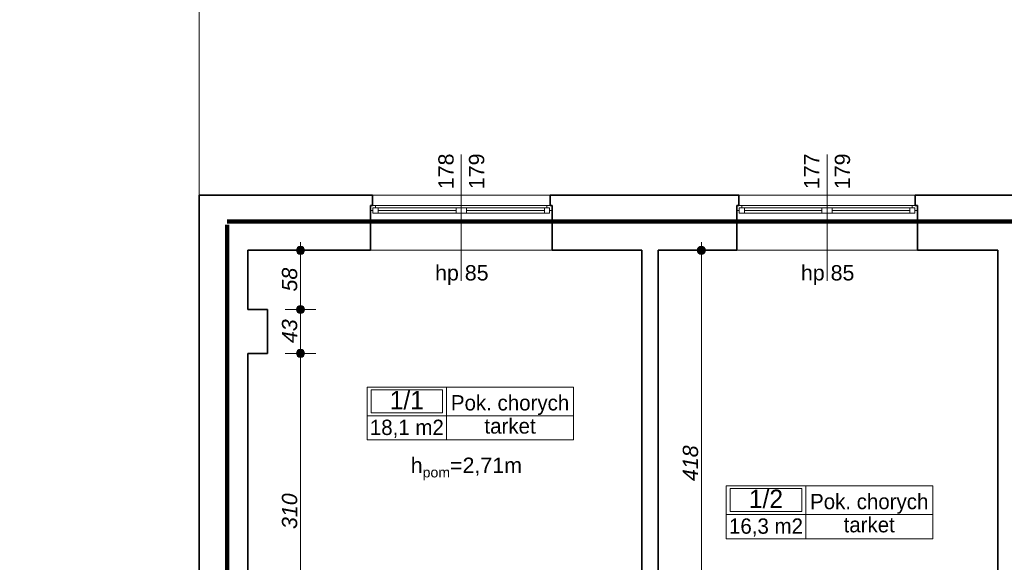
# Model space of a CAD drawing. Header units: millimetres. Extents: x -50073 to 84772, y -78870 to -35317.
# Tile 47 of 125: x 407 to 10057, y -54697 to -49382. Entities that reach past the tile are written whole.
import ezdxf
from ezdxf.enums import TextEntityAlignment as Align

# ---------------------------------------------------------------- set-up
doc = ezdxf.new("R2010")
doc.units = ezdxf.units.MM
doc.header["$MEASUREMENT"] = 0
for name, color, linetype, lineweight in [('0_Nr_pióra__3', 7, 'Continuous', 20), ('Konstrukcja - Stropy_Nr_pióra__1', 7, 'Continuous', 0), ('Konstrukcja - Ściany zew_Nr_pióra__6', 7, 'Continuous', 35), ('Metryczki pomieszczeń ArchiCADa_Nr_pióra__1', 7, 'Continuous', 0), ('Okna ArchiCADa_Nr_pióra__1', 7, 'Continuous', 0), ('Wymiarowanie - Ogólne_Nr_pióra__82', 114, 'Continuous', 13), ('Znaczniki okien ArchiCADa_Nr_pióra__1', 7, 'Continuous', 0), ('Znaczniki okien ArchiCADa_Nr_pióra__7', 7, 'Continuous', 70)]:
    doc.layers.add(name, color=color, linetype=linetype, lineweight=lineweight)
doc.layers.add('Elementy modelu - Strefy', color=7, linetype='Continuous')
doc.layers.add('Wymiarowanie - Ogólne', color=7, linetype='Continuous')
doc.styles.add('GENERATED_STYLE_1', font='txt')
doc.styles.add('GENERATED_STYLE_2', font='txt')
doc.styles.add('GENERATED_STYLE_3', font='txt')
doc.styles.add('GENERATED_STYLE_4', font='txt')
doc.dimstyles.new('GENERATED_STYLE__1', dxfattribs={"dimtxt": 150, "dimasz": 152, "dimexe": 0.18, "dimexo": 0, "dimgap": 0.09, "dimtad": 1, "dimlfac": 0.1, "dimzin": 0, "dimdsep": 46, "dimtxsty": 'GENERATED_STYLE_3', "dimblk": 'ARROWHEAD_11', "dimblk1": 'ARROWHEAD_11', "dimblk2": 'ARROWHEAD_11', "dimcen": 0.09, "dimclrd": 114, "dimclre": 114, "dimclrt": 114, "dimazin": 0, "dimtfac": 1, "dimtdec": 4, "dimtmove": 0, "dimatfit": 3, "dimfxl": 1, "dimtolj": 1, "dimtzin": 0, "dimarcsym": 0})
doc.dimstyles.new('GENERATED_STYLE__2', dxfattribs={"dimtxt": 150, "dimasz": 152, "dimexe": 0.18, "dimexo": 0, "dimgap": 0.09, "dimtad": 1, "dimtih": 1, "dimtoh": 1, "dimlfac": 0.1, "dimzin": 0, "dimdsep": 46, "dimtxsty": 'GENERATED_STYLE_3', "dimblk": 'ARROWHEAD_11', "dimblk1": 'ARROWHEAD_11', "dimblk2": 'ARROWHEAD_11', "dimcen": 0.09, "dimclrd": 114, "dimclre": 114, "dimclrt": 114, "dimazin": 0, "dimtfac": 1, "dimtdec": 4, "dimtmove": 0, "dimatfit": 3, "dimfxl": 1, "dimtolj": 1, "dimtzin": 0, "dimarcsym": 0})

# ---------------------------------------------------------------- blocks, each defined once
blk = doc.blocks.new('Pok. chorych_1_1_1', base_point=(4590.9, -53263))
at = {"layer": 'Metryczki pomieszczeń ArchiCADa_Nr_pióra__1', "linetype": 'Continuous'}
for p, q in [((3811.8, -52980.1), (5835, -52980.1)), ((3811.8, -53498.7), (3811.8, -52980.1)), ((3850.8, -53006.1), (4551.9, -53006.1)), ((3850.8, -53232.4), (3850.8, -53006.1)), ((4551.9, -53006.1), (4551.9, -53232.4)), ((4590.9, -52980.1), (4590.9, -53498.7)), ((5835, -52980.1), (5835, -53498.7)), ((3811.8, -53263), (5835, -53263)), ((4551.9, -53232.4), (3850.8, -53232.4)), ((5835, -53498.7), (3811.8, -53498.7))]:
    blk.add_line(p, q, dxfattribs=at)
at = {"layer": 'Metryczki pomieszczeń ArchiCADa_Nr_pióra__1'}
for tag, height, style, p in [('ROOM_NUMBER', 180, 'GENERATED_STYLE_2', (4201.4, -53108)), ('ROOM_NAME', 150, 'GENERATED_STYLE_1', (5213, -53134.6)), ('ROOM_CALC_AREA', 150, 'GENERATED_STYLE_1', (4201.4, -53375)), ('floor_f', 150, 'GENERATED_STYLE_1', (5213, -53361.7))]:
    blk.add_attdef(tag, text='', height=height, dxfattribs=dict(at, style=style)).set_placement(p, align=Align.MIDDLE_CENTER)
blk = doc.blocks.new('Pok. chorych_1_2_2', base_point=(8110.5, -54230.2))
at = {"layer": 'Metryczki pomieszczeń ArchiCADa_Nr_pióra__1', "linetype": 'Continuous'}
for p, q in [((7331.5, -53947.4), (9354.7, -53947.4)), ((7331.5, -54465.9), (7331.5, -53947.4)), ((7370.4, -53973.3), (8071.6, -53973.3)), ((7370.4, -54199.6), (7370.4, -53973.3)), ((8071.6, -53973.3), (8071.6, -54199.6)), ((8110.5, -53947.4), (8110.5, -54465.9)), ((9354.7, -53947.4), (9354.7, -54465.9)), ((8071.6, -54199.6), (7370.4, -54199.6)), ((7331.5, -54230.2), (9354.7, -54230.2)), ((9354.7, -54465.9), (7331.5, -54465.9))]:
    blk.add_line(p, q, dxfattribs=at)
at = {"layer": 'Metryczki pomieszczeń ArchiCADa_Nr_pióra__1'}
for tag, height, style, p in [('ROOM_NUMBER', 180, 'GENERATED_STYLE_2', (7721, -54075.3)), ('ROOM_NAME', 150, 'GENERATED_STYLE_1', (8732.6, -54101.8)), ('ROOM_CALC_AREA', 150, 'GENERATED_STYLE_1', (7721, -54342.3)), ('floor_f', 150, 'GENERATED_STYLE_1', (8732.6, -54328.9))]:
    blk.add_attdef(tag, text='', height=height, dxfattribs=dict(at, style=style)).set_placement(p, align=Align.MIDDLE_CENTER)
blk = doc.blocks.new('*D77')
at = {"layer": 'Wymiarowanie - Ogólne_Nr_pióra__82', "linetype": 'Continuous'}
for points in [[(-1771.8, -51100.7), (-1774.8, -51085.4), (-1783.5, -51072.4), (-1796.5, -51063.7), (-1811.8, -51060.7), (-1827.1, -51063.7), (-1840.1, -51072.4), (-1848.7, -51085.4), (-1851.8, -51100.7), (-1848.7, -51116), (-1840.1, -51129), (-1827.1, -51137.6), (-1811.8, -51140.7), (-1796.5, -51137.6), (-1783.5, -51129), (-1774.8, -51116)], [(-1771.8, -55791.4), (-1774.8, -55776.1), (-1783.5, -55763.1), (-1796.5, -55754.4), (-1811.8, -55751.4), (-1827.1, -55754.4), (-1840.1, -55763.1), (-1848.7, -55776.1), (-1851.8, -55791.4), (-1848.7, -55806.7), (-1840.1, -55819.7), (-1827.1, -55828.3), (-1811.8, -55831.4), (-1796.5, -55828.3), (-1783.5, -55819.7), (-1774.8, -55806.7)]]:
    blk.add_hatch(color=256, dxfattribs=at).paths.add_polyline_path(points)
for p, q in [((-1851.8, -51100.7), (-1961.8, -51100.7)), ((-1811.8, -55751.4), (-1811.8, -51140.7)), ((-1661.8, -51100.7), (-1771.8, -51100.7)), ((-1851.8, -55791.4), (-1961.8, -55791.4)), ((-1661.8, -55791.4), (-1771.8, -55791.4))]:
    blk.add_line(p, q, dxfattribs=at)
for centre in [(-1811.8, -51100.7), (-1811.8, -55791.4)]:
    blk.add_circle(centre, 40, dxfattribs=at)
at = {"layer": 'Wymiarowanie - Ogólne_Nr_pióra__82', "insert": (-1841.8, -53616.8), "char_height": 150, "attachment_point": 7, "rotation": 90, "style": 'GENERATED_STYLE_3'}
blk.add_mtext('\\A1;{\\fArial|b0|i1|c238|p38;469}', dxfattribs=at)
blk = doc.blocks.new('ARROWHEAD_11')
at = {"color": 0, "linetype": 'Continuous', "lineweight": 0}
blk.add_line((0, 0), (-1, 0), dxfattribs=at)
at = {"color": 0, "linetype": 'Continuous', "lineweight": 0, "const_width": 0.25, "flags": 128}
blk.add_lwpolyline([(-0.125, 0, 1), (0.125, 0, 1)], format="xyb", close=True, dxfattribs=at)
blk = doc.blocks.new('*D78')
at = {"layer": 'Wymiarowanie - Ogólne_Nr_pióra__82', "linetype": 'Continuous'}
for points in [[(-1771.8, -50249), (-1774.8, -50233.7), (-1783.5, -50220.7), (-1796.5, -50212), (-1811.8, -50209), (-1827.1, -50212), (-1840.1, -50220.7), (-1848.7, -50233.7), (-1851.8, -50249), (-1848.7, -50264.3), (-1840.1, -50277.3), (-1827.1, -50285.9), (-1811.8, -50289), (-1796.5, -50285.9), (-1783.5, -50277.3), (-1774.8, -50264.3)], [(-1771.8, -51100.7), (-1774.8, -51085.4), (-1783.5, -51072.4), (-1796.5, -51063.7), (-1811.8, -51060.7), (-1827.1, -51063.7), (-1840.1, -51072.4), (-1848.7, -51085.4), (-1851.8, -51100.7), (-1848.7, -51116), (-1840.1, -51129), (-1827.1, -51137.6), (-1811.8, -51140.7), (-1796.5, -51137.6), (-1783.5, -51129), (-1774.8, -51116)]]:
    blk.add_hatch(color=256, dxfattribs=at).paths.add_polyline_path(points)
for p, q in [((-1851.8, -50249), (-1961.8, -50249)), ((-1661.8, -50249), (-1771.8, -50249)), ((-1811.8, -51060.7), (-1811.8, -50289)), ((-1851.8, -51100.7), (-1961.8, -51100.7)), ((-1661.8, -51100.7), (-1771.8, -51100.7))]:
    blk.add_line(p, q, dxfattribs=at)
for centre in [(-1811.8, -50249), (-1811.8, -51100.7)]:
    blk.add_circle(centre, 40, dxfattribs=at)
at = {"layer": 'Wymiarowanie - Ogólne_Nr_pióra__82', "insert": (-1841.8, -50788.7), "char_height": 150, "attachment_point": 7, "rotation": 90, "style": 'GENERATED_STYLE_3'}
blk.add_mtext('\\A1;{\\fArial|b0|i1|c238|p38;85}', dxfattribs=at)
blk = doc.blocks.new('*D79')
at = {"layer": 'Wymiarowanie - Ogólne_Nr_pióra__82', "linetype": 'Continuous'}
for points in [[(-1771.8, -48699), (-1774.8, -48683.7), (-1783.5, -48670.7), (-1796.5, -48662), (-1811.8, -48659), (-1827.1, -48662), (-1840.1, -48670.7), (-1848.7, -48683.7), (-1851.8, -48699), (-1848.7, -48714.3), (-1840.1, -48727.3), (-1827.1, -48735.9), (-1811.8, -48739), (-1796.5, -48735.9), (-1783.5, -48727.3), (-1774.8, -48714.3)], [(-1771.8, -50249), (-1774.8, -50233.7), (-1783.5, -50220.7), (-1796.5, -50212), (-1811.8, -50209), (-1827.1, -50212), (-1840.1, -50220.7), (-1848.7, -50233.7), (-1851.8, -50249), (-1848.7, -50264.3), (-1840.1, -50277.3), (-1827.1, -50285.9), (-1811.8, -50289), (-1796.5, -50285.9), (-1783.5, -50277.3), (-1774.8, -50264.3)]]:
    blk.add_hatch(color=256, dxfattribs=at).paths.add_polyline_path(points)
for p, q in [((-1851.8, -48699), (-1961.8, -48699)), ((-1661.8, -48699), (-1771.8, -48699)), ((-1811.8, -50209), (-1811.8, -48739)), ((-1851.8, -50249), (-1961.8, -50249)), ((-1661.8, -50249), (-1771.8, -50249))]:
    blk.add_line(p, q, dxfattribs=at)
for centre in [(-1811.8, -48699), (-1811.8, -50249)]:
    blk.add_circle(centre, 40, dxfattribs=at)
at = {"layer": 'Wymiarowanie - Ogólne_Nr_pióra__82', "insert": (-1841.8, -49644.7), "char_height": 150, "attachment_point": 7, "rotation": 90, "style": 'GENERATED_STYLE_3'}
blk.add_mtext('\\A1;{\\fArial|b0|i1|c238|p38;155}', dxfattribs=at)
blk = doc.blocks.new('*D126')
at = {"layer": 'Wymiarowanie - Ogólne_Nr_pióra__82', "linetype": 'Continuous'}
for points in [[(2204.6, -39363), (2201.6, -39347.7), (2192.9, -39334.7), (2179.9, -39326), (2164.6, -39323), (2149.3, -39326), (2136.3, -39334.7), (2127.6, -39347.7), (2124.6, -39363), (2127.6, -39378.3), (2136.3, -39391.3), (2149.3, -39399.9), (2164.6, -39403), (2179.9, -39399.9), (2192.9, -39391.3), (2201.6, -39378.3)], [(3904.6, -39363), (3901.6, -39347.7), (3892.9, -39334.7), (3879.9, -39326), (3864.6, -39323), (3849.3, -39326), (3836.3, -39334.7), (3827.6, -39347.7), (3824.6, -39363), (3827.6, -39378.3), (3836.3, -39391.3), (3849.3, -39399.9), (3864.6, -39403), (3879.9, -39399.9), (3892.9, -39391.3), (3901.6, -39378.3)]]:
    blk.add_hatch(color=256, dxfattribs=at).paths.add_polyline_path(points)
for p, q in [((2164.6, -39323), (2164.6, -39213)), ((3864.6, -39323), (3864.6, -39213)), ((2084.6, -39363), (2124.6, -39363)), ((2204.6, -39363), (3824.6, -39363)), ((2164.6, -39513), (2164.6, -39403)), ((3864.6, -39513), (3864.6, -39403))]:
    blk.add_line(p, q, dxfattribs=at)
for centre in [(2164.6, -39363), (3864.6, -39363)]:
    blk.add_circle(centre, 40, dxfattribs=at)
at = {"layer": 'Wymiarowanie - Ogólne_Nr_pióra__82', "insert": (2843.9, -39333), "char_height": 150, "attachment_point": 7, "style": 'GENERATED_STYLE_3'}
blk.add_mtext('\\A1;{\\fArial|b0|i1|c238|p38;170}', dxfattribs=at)
blk = doc.blocks.new('*D127')
at = {"layer": 'Wymiarowanie - Ogólne_Nr_pióra__82', "linetype": 'Continuous'}
for points in [[(3904.6, -39363), (3901.6, -39347.7), (3892.9, -39334.7), (3879.9, -39326), (3864.6, -39323), (3849.3, -39326), (3836.3, -39334.7), (3827.6, -39347.7), (3824.6, -39363), (3827.6, -39378.3), (3836.3, -39391.3), (3849.3, -39399.9), (3864.6, -39403), (3879.9, -39399.9), (3892.9, -39391.3), (3901.6, -39378.3)], [(5644.6, -39363), (5641.6, -39347.7), (5632.9, -39334.7), (5619.9, -39326), (5604.6, -39323), (5589.3, -39326), (5576.3, -39334.7), (5567.6, -39347.7), (5564.6, -39363), (5567.6, -39378.3), (5576.3, -39391.3), (5589.3, -39399.9), (5604.6, -39403), (5619.9, -39399.9), (5632.9, -39391.3), (5641.6, -39378.3)]]:
    blk.add_hatch(color=256, dxfattribs=at).paths.add_polyline_path(points)
blk.add_line((3904.6, -39363), (5564.6, -39363), dxfattribs=at)
at = {"layer": 'Wymiarowanie - Ogólne_Nr_pióra__82', "insert": (4563.9, -39333), "char_height": 150, "attachment_point": 7, "style": 'GENERATED_STYLE_3'}
blk.add_mtext('\\A1;{\\fArial|b0|i1|c238|p38;174}', dxfattribs=at)
blk = doc.blocks.new('*D128')
at = {"layer": 'Wymiarowanie - Ogólne_Nr_pióra__82', "linetype": 'Continuous'}
for points in [[(5644.6, -39363), (5641.6, -39347.7), (5632.9, -39334.7), (5619.9, -39326), (5604.6, -39323), (5589.3, -39326), (5576.3, -39334.7), (5567.6, -39347.7), (5564.6, -39363), (5567.6, -39378.3), (5576.3, -39391.3), (5589.3, -39399.9), (5604.6, -39403), (5619.9, -39399.9), (5632.9, -39391.3), (5641.6, -39378.3)], [(7494.6, -39363), (7491.6, -39347.7), (7482.9, -39334.7), (7469.9, -39326), (7454.6, -39323), (7439.3, -39326), (7426.3, -39334.7), (7417.6, -39347.7), (7414.6, -39363), (7417.6, -39378.3), (7426.3, -39391.3), (7439.3, -39399.9), (7454.6, -39403), (7469.9, -39399.9), (7482.9, -39391.3), (7491.6, -39378.3)]]:
    blk.add_hatch(color=256, dxfattribs=at).paths.add_polyline_path(points)
for p, q in [((5604.6, -39323), (5604.6, -39213)), ((7454.6, -39323), (7454.6, -39213)), ((5644.6, -39363), (7414.6, -39363)), ((5604.6, -39513), (5604.6, -39403)), ((7454.6, -39513), (7454.6, -39403))]:
    blk.add_line(p, q, dxfattribs=at)
for centre in [(5604.6, -39363), (7454.6, -39363)]:
    blk.add_circle(centre, 40, dxfattribs=at)
at = {"layer": 'Wymiarowanie - Ogólne_Nr_pióra__82', "insert": (6358.9, -39333), "char_height": 150, "attachment_point": 7, "style": 'GENERATED_STYLE_3'}
blk.add_mtext('\\A1;{\\fArial|b0|i1|c238|p38;185}', dxfattribs=at)
blk = doc.blocks.new('*D129')
at = {"layer": 'Wymiarowanie - Ogólne_Nr_pióra__82', "linetype": 'Continuous'}
for points in [[(7494.6, -39363), (7491.6, -39347.7), (7482.9, -39334.7), (7469.9, -39326), (7454.6, -39323), (7439.3, -39326), (7426.3, -39334.7), (7417.6, -39347.7), (7414.6, -39363), (7417.6, -39378.3), (7426.3, -39391.3), (7439.3, -39399.9), (7454.6, -39403), (7469.9, -39399.9), (7482.9, -39391.3), (7491.6, -39378.3)], [(9224.6, -39363), (9221.6, -39347.7), (9212.9, -39334.7), (9199.9, -39326), (9184.6, -39323), (9169.3, -39326), (9156.3, -39334.7), (9147.6, -39347.7), (9144.6, -39363), (9147.6, -39378.3), (9156.3, -39391.3), (9169.3, -39399.9), (9184.6, -39403), (9199.9, -39399.9), (9212.9, -39391.3), (9221.6, -39378.3)]]:
    blk.add_hatch(color=256, dxfattribs=at).paths.add_polyline_path(points)
for p, q in [((7454.6, -39323), (7454.6, -39213)), ((9184.6, -39323), (9184.6, -39213)), ((7494.6, -39363), (9144.6, -39363)), ((7454.6, -39513), (7454.6, -39403)), ((9184.6, -39513), (9184.6, -39403))]:
    blk.add_line(p, q, dxfattribs=at)
for centre in [(7454.6, -39363), (9184.6, -39363)]:
    blk.add_circle(centre, 40, dxfattribs=at)
at = {"layer": 'Wymiarowanie - Ogólne_Nr_pióra__82', "insert": (8148.9, -39333), "char_height": 150, "attachment_point": 7, "style": 'GENERATED_STYLE_3'}
blk.add_mtext('\\A1;{\\fArial|b0|i1|c238|p38;173}', dxfattribs=at)
blk = doc.blocks.new('*D130')
at = {"layer": 'Wymiarowanie - Ogólne_Nr_pióra__82', "linetype": 'Continuous'}
for points in [[(9224.6, -39363), (9221.6, -39347.7), (9212.9, -39334.7), (9199.9, -39326), (9184.6, -39323), (9169.3, -39326), (9156.3, -39334.7), (9147.6, -39347.7), (9144.6, -39363), (9147.6, -39378.3), (9156.3, -39391.3), (9169.3, -39399.9), (9184.6, -39403), (9199.9, -39399.9), (9212.9, -39391.3), (9221.6, -39378.3)], [(11064.6, -39363), (11061.6, -39347.7), (11052.9, -39334.7), (11039.9, -39326), (11024.6, -39323), (11009.3, -39326), (10996.3, -39334.7), (10987.6, -39347.7), (10984.6, -39363), (10987.6, -39378.3), (10996.3, -39391.3), (11009.3, -39399.9), (11024.6, -39403), (11039.9, -39399.9), (11052.9, -39391.3), (11061.6, -39378.3)]]:
    blk.add_hatch(color=256, dxfattribs=at).paths.add_polyline_path(points)
for p, q in [((9184.6, -39323), (9184.6, -39213)), ((11024.6, -39323), (11024.6, -39213)), ((9224.6, -39363), (10984.6, -39363)), ((9184.6, -39513), (9184.6, -39403)), ((11024.6, -39513), (11024.6, -39403))]:
    blk.add_line(p, q, dxfattribs=at)
for centre in [(9184.6, -39363), (11024.6, -39363)]:
    blk.add_circle(centre, 40, dxfattribs=at)
at = {"layer": 'Wymiarowanie - Ogólne_Nr_pióra__82', "insert": (9933.9, -39333), "char_height": 150, "attachment_point": 7, "style": 'GENERATED_STYLE_3'}
blk.add_mtext('\\A1;{\\fArial|b0|i1|c238|p38;184}', dxfattribs=at)
blk = doc.blocks.new('*D151')
at = {"layer": 'Wymiarowanie - Ogólne_Nr_pióra__82', "linetype": 'Continuous'}
for points in [[(-2271.8, -37650.7), (-2274.8, -37635.4), (-2283.5, -37622.4), (-2296.5, -37613.7), (-2311.8, -37610.7), (-2327.1, -37613.7), (-2340.1, -37622.4), (-2348.7, -37635.4), (-2351.8, -37650.7), (-2348.7, -37666), (-2340.1, -37679), (-2327.1, -37687.6), (-2311.8, -37690.7), (-2296.5, -37687.6), (-2283.5, -37679), (-2274.8, -37666)], [(-2271.8, -57097.7), (-2274.8, -57082.4), (-2283.5, -57069.4), (-2296.5, -57060.7), (-2311.8, -57057.7), (-2327.1, -57060.7), (-2340.1, -57069.4), (-2348.7, -57082.4), (-2351.8, -57097.7), (-2348.7, -57113), (-2340.1, -57125.9), (-2327.1, -57134.6), (-2311.8, -57137.7), (-2296.5, -57134.6), (-2283.5, -57125.9), (-2274.8, -57113)]]:
    blk.add_hatch(color=256, dxfattribs=at).paths.add_polyline_path(points)
for p, q in [((-2311.8, -37610.7), (-2311.8, -37570.7)), ((-2351.8, -37650.7), (-2461.8, -37650.7)), ((-2311.8, -57057.7), (-2311.8, -37690.7)), ((-2161.8, -37650.7), (-2271.8, -37650.7)), ((-2351.8, -57097.7), (-2461.8, -57097.7)), ((-2161.8, -57097.7), (-2271.8, -57097.7)), ((-2311.8, -57177.7), (-2311.8, -57137.7))]:
    blk.add_line(p, q, dxfattribs=at)
for centre in [(-2311.8, -37650.7), (-2311.8, -57097.7)]:
    blk.add_circle(centre, 40, dxfattribs=at)
at = {"layer": 'Wymiarowanie - Ogólne_Nr_pióra__82', "insert": (-2341.8, -47716.3), "char_height": 150, "attachment_point": 7, "rotation": 90, "style": 'GENERATED_STYLE_3'}
blk.add_mtext('\\A1;{\\fArial|b0|i1|c238|p38;1\xa0944,7}', dxfattribs=at)
blk = doc.blocks.new('*D491')
at = {"layer": 'Wymiarowanie - Ogólne_Nr_pióra__82', "linetype": 'Continuous'}
for points in [[(7127.8, -51640.7), (7124.8, -51625.4), (7116.1, -51612.4), (7103.1, -51603.7), (7087.8, -51600.7), (7072.5, -51603.7), (7059.5, -51612.4), (7050.9, -51625.4), (7047.8, -51640.7), (7050.9, -51656), (7059.5, -51669), (7072.5, -51677.6), (7087.8, -51680.7), (7103.1, -51677.6), (7116.1, -51669), (7124.8, -51656)], [(7127.8, -55820.6), (7124.8, -55805.3), (7116.1, -55792.4), (7103.1, -55783.7), (7087.8, -55780.6), (7072.5, -55783.7), (7059.5, -55792.4), (7050.9, -55805.3), (7047.8, -55820.6), (7050.9, -55835.9), (7059.5, -55848.9), (7072.5, -55857.6), (7087.8, -55860.6), (7103.1, -55857.6), (7116.1, -55848.9), (7124.8, -55835.9)]]:
    blk.add_hatch(color=256, dxfattribs=at).paths.add_polyline_path(points)
for p, q in [((7087.8, -51600.7), (7087.8, -51560.7)), ((7047.8, -51640.7), (6937.8, -51640.7)), ((7087.8, -55780.6), (7087.8, -51680.7)), ((7237.8, -51640.7), (7127.8, -51640.7)), ((7047.8, -55820.6), (6937.8, -55820.6)), ((7237.8, -55820.6), (7127.8, -55820.6))]:
    blk.add_line(p, q, dxfattribs=at)
for centre in [(7087.8, -51640.7), (7087.8, -55820.6)]:
    blk.add_circle(centre, 40, dxfattribs=at)
at = {"layer": 'Wymiarowanie - Ogólne_Nr_pióra__82', "insert": (7057.8, -53901.4), "char_height": 150, "attachment_point": 7, "rotation": 90, "style": 'GENERATED_STYLE_3'}
blk.add_mtext('\\A1;{\\fArial|b0|i1|c238|p38;418}', dxfattribs=at)
blk = doc.blocks.new('*D494')
at = {"layer": 'Wymiarowanie - Ogólne_Nr_pióra__82', "linetype": 'Continuous'}
for points in [[(3198.9, -52650.6), (3195.9, -52635.3), (3187.2, -52622.4), (3174.2, -52613.7), (3158.9, -52610.6), (3143.6, -52613.7), (3130.6, -52622.4), (3122, -52635.3), (3118.9, -52650.6), (3122, -52665.9), (3130.6, -52678.9), (3143.6, -52687.6), (3158.9, -52690.6), (3174.2, -52687.6), (3187.2, -52678.9), (3195.9, -52665.9)], [(3198.9, -55750.6), (3195.9, -55735.3), (3187.2, -55722.4), (3174.2, -55713.7), (3158.9, -55710.6), (3143.6, -55713.7), (3130.6, -55722.4), (3122, -55735.3), (3118.9, -55750.6), (3122, -55765.9), (3130.6, -55778.9), (3143.6, -55787.6), (3158.9, -55790.6), (3174.2, -55787.6), (3187.2, -55778.9), (3195.9, -55765.9)]]:
    blk.add_hatch(color=256, dxfattribs=at).paths.add_polyline_path(points)
for p, q in [((3118.9, -52650.6), (3008.9, -52650.6)), ((3308.9, -52650.6), (3198.9, -52650.6)), ((3158.9, -55710.6), (3158.9, -52690.6)), ((3118.9, -55750.6), (3008.9, -55750.6)), ((3308.9, -55750.6), (3198.9, -55750.6))]:
    blk.add_line(p, q, dxfattribs=at)
for centre in [(3158.9, -52650.6), (3158.9, -55750.6)]:
    blk.add_circle(centre, 40, dxfattribs=at)
at = {"layer": 'Wymiarowanie - Ogólne_Nr_pióra__82', "insert": (3128.9, -54371.4), "char_height": 150, "attachment_point": 7, "rotation": 90, "style": 'GENERATED_STYLE_3'}
blk.add_mtext('\\A1;{\\fArial|b0|i1|c238|p38;310}', dxfattribs=at)
blk = doc.blocks.new('*D495')
at = {"layer": 'Wymiarowanie - Ogólne_Nr_pióra__82', "linetype": 'Continuous'}
for points in [[(3198.9, -52220.6), (3195.9, -52205.3), (3187.2, -52192.4), (3174.2, -52183.7), (3158.9, -52180.6), (3143.6, -52183.7), (3130.6, -52192.4), (3122, -52205.3), (3118.9, -52220.6), (3122, -52235.9), (3130.6, -52248.9), (3143.6, -52257.6), (3158.9, -52260.6), (3174.2, -52257.6), (3187.2, -52248.9), (3195.9, -52235.9)], [(3198.9, -52650.6), (3195.9, -52635.3), (3187.2, -52622.4), (3174.2, -52613.7), (3158.9, -52610.6), (3143.6, -52613.7), (3130.6, -52622.4), (3122, -52635.3), (3118.9, -52650.6), (3122, -52665.9), (3130.6, -52678.9), (3143.6, -52687.6), (3158.9, -52690.6), (3174.2, -52687.6), (3187.2, -52678.9), (3195.9, -52665.9)]]:
    blk.add_hatch(color=256, dxfattribs=at).paths.add_polyline_path(points)
for p, q in [((3118.9, -52220.6), (3008.9, -52220.6)), ((3158.9, -52610.6), (3158.9, -52260.6)), ((3308.9, -52220.6), (3198.9, -52220.6)), ((3118.9, -52650.6), (3008.9, -52650.6)), ((3308.9, -52650.6), (3198.9, -52650.6))]:
    blk.add_line(p, q, dxfattribs=at)
for centre in [(3158.9, -52220.6), (3158.9, -52650.6)]:
    blk.add_circle(centre, 40, dxfattribs=at)
at = {"layer": 'Wymiarowanie - Ogólne_Nr_pióra__82', "insert": (3128.9, -52549.5), "char_height": 150, "attachment_point": 7, "rotation": 90, "style": 'GENERATED_STYLE_3'}
blk.add_mtext('\\A1;{\\fArial|b0|i1|c238|p38;43}', dxfattribs=at)
blk = doc.blocks.new('*D496')
at = {"layer": 'Wymiarowanie - Ogólne_Nr_pióra__82', "linetype": 'Continuous'}
for points in [[(3198.9, -51640.7), (3195.9, -51625.4), (3187.2, -51612.4), (3174.2, -51603.7), (3158.9, -51600.7), (3143.6, -51603.7), (3130.6, -51612.4), (3122, -51625.4), (3118.9, -51640.7), (3122, -51656), (3130.6, -51669), (3143.6, -51677.6), (3158.9, -51680.7), (3174.2, -51677.6), (3187.2, -51669), (3195.9, -51656)], [(3198.9, -52220.6), (3195.9, -52205.3), (3187.2, -52192.4), (3174.2, -52183.7), (3158.9, -52180.6), (3143.6, -52183.7), (3130.6, -52192.4), (3122, -52205.3), (3118.9, -52220.6), (3122, -52235.9), (3130.6, -52248.9), (3143.6, -52257.6), (3158.9, -52260.6), (3174.2, -52257.6), (3187.2, -52248.9), (3195.9, -52235.9)]]:
    blk.add_hatch(color=256, dxfattribs=at).paths.add_polyline_path(points)
for p, q in [((3158.9, -51600.7), (3158.9, -51560.7)), ((3118.9, -51640.7), (3008.9, -51640.7)), ((3158.9, -52180.6), (3158.9, -51680.7)), ((3308.9, -51640.7), (3198.9, -51640.7)), ((3118.9, -52220.6), (3008.9, -52220.6)), ((3308.9, -52220.6), (3198.9, -52220.6))]:
    blk.add_line(p, q, dxfattribs=at)
for centre in [(3158.9, -51640.7), (3158.9, -52220.6)]:
    blk.add_circle(centre, 40, dxfattribs=at)
at = {"layer": 'Wymiarowanie - Ogólne_Nr_pióra__82', "insert": (3128.9, -52044.5), "char_height": 150, "attachment_point": 7, "rotation": 90, "style": 'GENERATED_STYLE_3'}
blk.add_mtext('\\A1;{\\fArial|b0|i1|c238|p38;58}', dxfattribs=at)

msp = doc.modelspace()

# ---------------------------------------------------------------- linework, layer by layer
at = {"color": 10, "lineweight": 106}
for points in [[(66.617, -62583.342), (2355.65, -62594.844), (2355.65, -78050.061), (23019.646, -78050.061), (23019.646, -74088.498), (27356.387, -74088.498), (27356.387, -76174.624), (31806.314, -76174.624), (31806.314, -70254.194), (29738.593, -70254.194), (29738.593, -64145.049), (48237.42, -64145.049), (53610.352, -68583.295), (53610.352, -70500.678), (57061.641, -70500.678), (57061.641, -65412.681), (59990.725, -65412.681), (59990.725, -59684.671), (37804.772, -41061.805), (28682.341, -41061.805), (28682.341, -51358.017), (2441.313, -51358.017)], [(2441.313, -51390.004), (2441.313, -57927.208), (-2302.577, -57927.208)]]:
    msp.add_lwpolyline(points, dxfattribs=at)
at = {"layer": 'Konstrukcja - Stropy_Nr_pióra__1', "linetype": 'Continuous', "flags": 128}
msp.add_lwpolyline([(60264.596, -59579.384), (37951.507, -40862.978), (28294.711, -40863.717), (28294.711, -40864.017), (6166.098, -40865.709), (6166.098, -48045.71), (2164.596, -48045.71), (2164.596, -51100.678), (2164.596, -58010.641), (469.028, -58010.641), (469.028, -57097.659), (129.028, -57097.659)], dxfattribs=at)
at = {"layer": 'Konstrukcja - Ściany zew_Nr_pióra__6', "linetype": 'Continuous'}
for p, q in [((3864.596, -51100.678), (3864.596, -51200.678)), ((5604.596, -51100.678), (5604.596, -51200.678)), ((7454.596, -51100.678), (7454.596, -51200.678)), ((9184.596, -51100.678), (9184.596, -51200.678)), ((3864.596, -51200.678), (3844.596, -51200.678)), ((3844.596, -51200.678), (3844.596, -51250.678)), ((5604.596, -51200.678), (5624.596, -51200.678)), ((5624.596, -51200.678), (5624.596, -51250.678)), ((7454.596, -51200.678), (7434.596, -51200.678)), ((7434.596, -51200.678), (7434.596, -51250.678)), ((9184.596, -51200.678), (9204.596, -51200.678)), ((9204.596, -51200.678), (9204.596, -51250.678)), ((3844.596, -51250.678), (3844.596, -51640.678)), ((5624.596, -51250.678), (5624.596, -51640.678)), ((7434.596, -51250.678), (7434.596, -51640.678)), ((9204.596, -51250.678), (9204.596, -51640.678))]:
    msp.add_line(p, q, dxfattribs=at)
at = {"layer": 'Konstrukcja - Ściany zew_Nr_pióra__6', "linetype": 'Continuous', "flags": 128}
for points in [[(3864.596, -51100.678), (2164.596, -51100.678)], [(2164.596, -51100.678), (2164.596, -52220.641)], [(7454.596, -51100.678), (5604.596, -51100.678)], [(11024.596, -51100.678), (9184.596, -51100.678)], [(2644.596, -51640.678), (3844.596, -51640.678)], [(2644.596, -52220.641), (2644.596, -51640.678)], [(5624.596, -51640.678), (6504.596, -51640.678)], [(6504.596, -51640.678), (6504.596, -55820.641)], [(6664.596, -51640.678), (7434.596, -51640.678)], [(6664.596, -55820.641), (6664.596, -51640.678)], [(9204.596, -51640.678), (9994.596, -51640.678)], [(9994.596, -51640.678), (9994.596, -56540.641)], [(2164.596, -52220.641), (2164.596, -52650.641)], [(2834.596, -52220.641), (2644.596, -52220.641)], [(2834.596, -52650.641), (2834.596, -52220.641)], [(2164.596, -52650.641), (2164.596, -55750.641)], [(2644.596, -52650.641), (2834.596, -52650.641)], [(2644.596, -55750.641), (2644.596, -52650.641)]]:
    msp.add_lwpolyline(points, dxfattribs=at)
at = {"layer": 'Okna ArchiCADa_Nr_pióra__1', "linetype": 'Continuous'}
for p, q in [((3864.596, -51100.678), (5604.596, -51100.678)), ((7454.596, -51100.678), (9184.596, -51100.678)), ((3894.596, -51200.678), (3844.596, -51200.678)), ((3844.596, -51200.678), (3844.596, -51250.678)), ((3864.596, -51200.678), (3844.596, -51200.678)), ((3869.596, -51250.678), (3869.596, -51225.678)), ((3869.596, -51225.678), (3894.596, -51225.678)), ((3919.596, -51225.678), (3869.596, -51225.678)), ((3869.596, -51225.678), (3869.596, -51275.678)), ((3894.596, -51225.678), (3894.596, -51200.678)), ((4734.596, -51200.678), (3894.596, -51200.678)), ((3919.596, -51275.678), (3919.596, -51225.678)), ((4684.596, -51225.678), (3919.596, -51225.678)), ((4734.596, -51225.678), (4684.596, -51225.678)), ((4684.596, -51225.678), (4684.596, -51275.678)), ((5574.596, -51200.678), (4734.596, -51200.678)), ((4734.596, -51275.678), (4734.596, -51225.678)), ((4784.596, -51225.678), (4734.596, -51225.678)), ((4734.596, -51225.678), (4734.596, -51275.678)), ((4784.596, -51275.678), (4784.596, -51225.678)), ((5549.596, -51225.678), (4784.596, -51225.678)), ((5599.596, -51225.678), (5549.596, -51225.678)), ((5549.596, -51225.678), (5549.596, -51275.678)), ((5624.596, -51200.678), (5574.596, -51200.678)), ((5574.596, -51200.678), (5574.596, -51225.678)), ((5574.596, -51225.678), (5599.596, -51225.678)), ((5599.596, -51225.678), (5599.596, -51250.678)), ((5599.596, -51275.678), (5599.596, -51225.678)), ((5604.596, -51200.678), (5624.596, -51200.678)), ((5624.596, -51200.678), (5624.596, -51250.678)), ((7484.596, -51200.678), (7434.596, -51200.678)), ((7434.596, -51200.678), (7434.596, -51250.678)), ((7454.596, -51200.678), (7434.596, -51200.678)), ((7459.596, -51250.678), (7459.596, -51225.678)), ((7459.596, -51225.678), (7484.596, -51225.678)), ((7509.596, -51225.678), (7459.596, -51225.678)), ((7459.596, -51225.678), (7459.596, -51275.678)), ((7484.596, -51225.678), (7484.596, -51200.678)), ((8319.596, -51200.678), (7484.596, -51200.678)), ((7509.596, -51275.678), (7509.596, -51225.678)), ((8269.596, -51225.678), (7509.596, -51225.678)), ((8319.596, -51225.678), (8269.596, -51225.678)), ((8269.596, -51225.678), (8269.596, -51275.678)), ((9154.596, -51200.678), (8319.596, -51200.678)), ((8319.596, -51275.678), (8319.596, -51225.678)), ((8369.596, -51225.678), (8319.596, -51225.678)), ((8319.596, -51225.678), (8319.596, -51275.678)), ((8369.596, -51275.678), (8369.596, -51225.678)), ((9129.596, -51225.678), (8369.596, -51225.678)), ((9179.596, -51225.678), (9129.596, -51225.678)), ((9129.596, -51225.678), (9129.596, -51275.678)), ((9204.596, -51200.678), (9154.596, -51200.678)), ((9154.596, -51200.678), (9154.596, -51225.678)), ((9154.596, -51225.678), (9179.596, -51225.678)), ((9179.596, -51225.678), (9179.596, -51250.678)), ((9179.596, -51275.678), (9179.596, -51225.678)), ((9184.596, -51200.678), (9204.596, -51200.678)), ((9204.596, -51200.678), (9204.596, -51250.678)), ((3844.596, -51250.678), (3869.596, -51250.678)), ((3869.596, -51275.678), (3919.596, -51275.678)), ((3919.596, -51250.678), (4684.596, -51250.678)), ((3919.596, -51275.678), (4684.596, -51275.678)), ((3919.596, -51275.678), (4684.596, -51275.678)), ((4684.596, -51275.678), (4734.596, -51275.678)), ((4734.596, -51275.678), (4784.596, -51275.678)), ((4784.596, -51250.678), (5549.596, -51250.678)), ((4784.596, -51275.678), (5549.596, -51275.678)), ((4784.596, -51275.678), (5549.596, -51275.678)), ((5549.596, -51275.678), (5599.596, -51275.678)), ((5599.596, -51250.678), (5624.596, -51250.678)), ((7434.596, -51250.678), (7459.596, -51250.678)), ((7459.596, -51275.678), (7509.596, -51275.678)), ((7509.596, -51250.678), (8269.596, -51250.678)), ((7509.596, -51275.678), (8269.596, -51275.678)), ((7509.596, -51275.678), (8269.596, -51275.678)), ((8269.596, -51275.678), (8319.596, -51275.678)), ((8319.596, -51275.678), (8369.596, -51275.678)), ((8369.596, -51250.678), (9129.596, -51250.678)), ((8369.596, -51275.678), (9129.596, -51275.678)), ((8369.596, -51275.678), (9129.596, -51275.678)), ((9129.596, -51275.678), (9179.596, -51275.678)), ((9179.596, -51250.678), (9204.596, -51250.678)), ((3844.596, -51640.678), (5624.596, -51640.678)), ((7434.596, -51640.678), (9204.596, -51640.678))]:
    msp.add_line(p, q, dxfattribs=at)
at = {"layer": 'Znaczniki okien ArchiCADa_Nr_pióra__1', "linetype": 'Continuous'}
for p, q in [((4734.596, -50700.678), (4734.596, -51940.678)), ((8319.596, -50700.678), (8319.596, -51940.678))]:
    msp.add_line(p, q, dxfattribs=at)

# ---------------------------------------------------------------- block references
at = {"layer": 'Elementy modelu - Strefy', "linetype": 'Continuous'}
ref = msp.add_blockref('Pok. chorych_1_1_1', (4590.886, -53262.996), dxfattribs=at)
ref.add_attrib('ROOM_NAME', 'Pok. chorych', dxfattribs={"layer": 'Metryczki pomieszczeń ArchiCADa_Nr_pióra__1', "color": 7, "height": 150, "style": 'GENERATED_STYLE_1'}).set_placement((5212.968, -53134.593), align=Align.MIDDLE_CENTER)
ref.add_attrib('ROOM_NUMBER', '1/1', dxfattribs={"layer": 'Metryczki pomieszczeń ArchiCADa_Nr_pióra__1', "color": 7, "height": 180, "style": 'GENERATED_STYLE_2'}).set_placement((4201.365, -53108.047), align=Align.MIDDLE_CENTER)
ref.add_attrib('ROOM_CALC_AREA', '18,1 m2', dxfattribs={"layer": 'Metryczki pomieszczeń ArchiCADa_Nr_pióra__1', "color": 7, "height": 150, "style": 'GENERATED_STYLE_1'}).set_placement((4201.365, -53375.047), align=Align.MIDDLE_CENTER)
ref.add_attrib('floor_f', 'tarket', dxfattribs={"layer": 'Metryczki pomieszczeń ArchiCADa_Nr_pióra__1', "color": 7, "height": 150, "style": 'GENERATED_STYLE_1'}).set_placement((5212.968, -53361.676), align=Align.MIDDLE_CENTER)
ref = msp.add_blockref('Pok. chorych_1_2_2', (8110.526, -54230.225), dxfattribs=at)
ref.add_attrib('ROOM_NAME', 'Pok. chorych', dxfattribs={"layer": 'Metryczki pomieszczeń ArchiCADa_Nr_pióra__1', "color": 7, "height": 150, "style": 'GENERATED_STYLE_1'}).set_placement((8732.608, -54101.822), align=Align.MIDDLE_CENTER)
ref.add_attrib('ROOM_NUMBER', '1/2', dxfattribs={"layer": 'Metryczki pomieszczeń ArchiCADa_Nr_pióra__1', "color": 7, "height": 180, "style": 'GENERATED_STYLE_2'}).set_placement((7721.005, -54075.276), align=Align.MIDDLE_CENTER)
ref.add_attrib('ROOM_CALC_AREA', '16,3 m2', dxfattribs={"layer": 'Metryczki pomieszczeń ArchiCADa_Nr_pióra__1', "color": 7, "height": 150, "style": 'GENERATED_STYLE_1'}).set_placement((7721.005, -54342.276), align=Align.MIDDLE_CENTER)
ref.add_attrib('floor_f', 'tarket', dxfattribs={"layer": 'Metryczki pomieszczeń ArchiCADa_Nr_pióra__1', "color": 7, "height": 150, "style": 'GENERATED_STYLE_1'}).set_placement((8732.608, -54328.905), align=Align.MIDDLE_CENTER)

# ---------------------------------------------------------------- texts
at = {"layer": '0_Nr_pióra__3', "linetype": 'Continuous', "insert": (4784.558, -53627.935), "char_height": 150, "attachment_point": 2, "style": 'GENERATED_STYLE_4'}
msp.add_mtext('\\A1;{\\fArial|b0|i0|c0|p38;h\\fArial|b0|i0|c0|p38;\\A1{\\H.66x;\\S ^ pom;}\\fArial|b0|i0|c0|p38;=2,71m}', dxfattribs=at)
at = {"layer": 'Znaczniki okien ArchiCADa_Nr_pióra__7', "char_height": 150, "attachment_point": 7, "rotation": 90, "style": 'GENERATED_STYLE_1'}
for s, insert in [('\\A1;{\\fArial|b0|i0|c238|p38;178}', (4662.065, -51042.164)), ('\\A1;{\\fArial|b0|i0|c238|p38;179}', (4962.065, -51042.164)), ('\\A1;{\\fArial|b0|i0|c238|p38;177}', (8244.596, -51042.164)), ('\\A1;{\\fArial|b0|i0|c238|p38;179}', (8547.065, -51042.164))]:
    msp.add_mtext(s, dxfattribs=dict(at, insert=insert))
at = {"layer": 'Znaczniki okien ArchiCADa_Nr_pióra__7', "char_height": 150, "attachment_point": 7, "style": 'GENERATED_STYLE_1'}
for insert in [(4478.139, -51981.512), (8063.139, -51981.512)]:
    msp.add_mtext('\\A1;{\\fArial|b0|i0|c238|p38;hp 85}', dxfattribs=dict(at, insert=insert))

# ---------------------------------------------------------------- dimensions: what is measured, and where the dimension line sits
at = {"layer": 'Wymiarowanie - Ogólne', "color": 114, "linetype": 'Continuous', "lineweight": 13}
for base, p1, p2, picture, middle in [((-2311.788, -37650.678), (-290.972, -57097.659), (27794.596, -37650.678), '*D151', (-2416.788, -47374.168)), ((-1811.788, -48698.978), (28294.596, -50248.978), (28344.596, -48698.978), '*D79', (-1916.788, -49473.978)), ((3158.919, -51640.678), (2834.596, -52220.641), (2644.596, -51640.678), '*D496', (3053.919, -51930.66)), ((7087.831, -51640.678), (6734.596, -55820.641), (6664.596, -51640.678), '*D491', (6982.831, -53730.66)), ((3158.919, -52220.641), (2834.596, -52650.641), (2834.596, -52220.641), '*D495', (3053.919, -52435.641)), ((3158.919, -52650.641), (2924.596, -55750.641), (2834.596, -52650.641), '*D494', (3053.919, -54200.641))]:
    dim = msp.add_linear_dim(base=base, p1=p1, p2=p2, angle=90, dimstyle='GENERATED_STYLE__1', dxfattribs=at)
    dim.commit()
    dim.dimension.update_dxf_attribs({"geometry": picture, "text_midpoint": middle, "dimtype": 160, "text_rotation": 90})
for base, p1, p2, picture, middle in [((3864.596, -39362.978), (2164.596, -48810.388), (3864.596, -51100.678), '*D126', (3014.596, -39257.978)), ((5604.596, -39362.978), (3864.596, -51100.678), (5604.596, -51100.678), '*D127', (4734.596, -39257.978)), ((7454.596, -39362.978), (5604.596, -51100.678), (7454.596, -51100.678), '*D128', (6529.596, -39257.978)), ((9184.596, -39362.978), (7454.596, -51100.678), (9184.596, -51100.678), '*D129', (8319.596, -39257.978)), ((11024.596, -39362.978), (9184.596, -51100.678), (11024.596, -51100.678), '*D130', (10104.596, -39257.978))]:
    dim = msp.add_linear_dim(base=base, p1=p1, p2=p2, dimstyle='GENERATED_STYLE__2', dxfattribs=at)
    dim.commit()
    dim.dimension.update_dxf_attribs({"geometry": picture, "text_midpoint": middle, "dimtype": 160})
for base, p1, p2, text, picture, middle in [((-1811.788, -50248.978), (28344.596, -51100.678), (28294.596, -50248.978), '85', '*D78', (-1916.788, -50674.828)), ((-1811.788, -51100.678), (209.028, -55791.388), (28344.596, -51100.678), '469', '*D77', (-1916.788, -53446.033))]:
    dim = msp.add_linear_dim(base=base, p1=p1, p2=p2, angle=90, text=text, dimstyle='GENERATED_STYLE__1', dxfattribs=at)
    dim.commit()
    dim.dimension.update_dxf_attribs({"geometry": picture, "text_midpoint": middle, "dimtype": 160, "text_rotation": 90})

doc.saveas('drawing.dxf')
